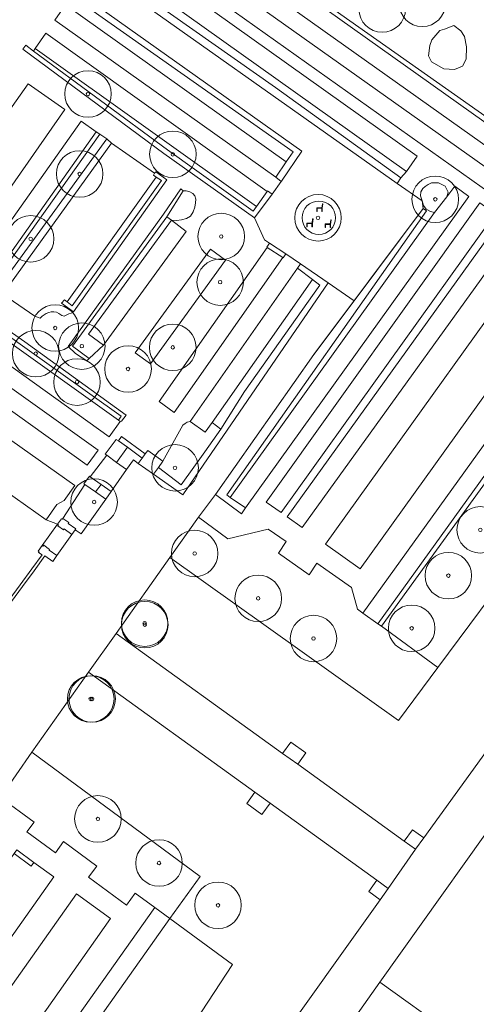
# Model space of a CAD drawing. Header units: metres. Extents: x 187482 to 189800, y 333582 to 335019.
# Tile 212 of 256: x 189684 to 189733, y 334015 to 334121. Entities that reach past the tile are written whole.
import ezdxf

# ---------------------------------------------------------------- set-up
doc = ezdxf.new("R2010")
doc.units = ezdxf.units.M
doc.layers.get('0').update_dxf_attribs({"color": 252, "lineweight": 18})
for name, color, linetype, lineweight in [('B-WE-GR-BEPLANTING_CULTUUR_BODEMBEDEKKER-GV', 252, 'Continuous', 18), ('B-WE-GR-BEPLANTING_CULTUUR_HEESTERS-GV', 252, 'Continuous', 18), ('B-WE-GR-BOOM-S', 252, 'Continuous', 18), ('B-WE-GR-HAAG-G', 252, 'GR-HAAG1-SO', 18), ('B-WE-IE-MEUBILAIR_WEGMEUBILAIR-S', 252, 'Continuous', 18), ('B-WE-IE-TERREINAFSCHEIDING_KUNSTMATIG_MUUR-G', 252, 'IE-TERREINAFSCHEIDING_KUNSTMATIG-SO', 18), ('B-WE-IE-TERREINAFSCHEIDING_KUNSTMATIG_MUUR-GV', 252, 'Continuous', 18), ('B-WE-OG-TERREIN_BEGROEID-GV', 252, 'Continuous', 18), ('B-WE-VH-GESLOTENVERHARDING_ASFALT-GV', 252, 'Continuous', 18), ('B-WE-VH-GESLOTENVERHARDING_BETON-GV', 252, 'Continuous', 18), ('B-WE-VH-HALFVERHARDING_GRAVEL-GV', 252, 'Continuous', 18), ('B-WE-VH-HALFVERHARDING_GRIND-GV', 252, 'Continuous', 18), ('B-WE-VH-ONVERHARD-GV', 252, 'Continuous', 18), ('B-WE-VH-ONVERHARD_ZAND-GV', 252, 'Continuous', 18), ('B-WE-VH-OPENVERHARDING_STRAATBAKSTEEN-GV', 252, 'Continuous', 18), ('B-WE-VH-OPENVERHARDING_TEGEL-GV', 252, 'Continuous', 18)]:
    doc.layers.add(name, color=color, linetype=linetype, lineweight=lineweight)
doc.linetypes.add('GR-HAAG1-SO', pattern='A,6,[176,NLCS.SHX,S=0.125,R=0,X=0,Y=0],-2', length=8)
doc.linetypes.add('IE-TERREINAFSCHEIDING_KUNSTMATIG-SO', pattern='A,4,[82,NLCS.SHX,S=0.75,R=90,X=0,Y=0],4,-2', length=10)

# ---------------------------------------------------------------- blocks, each defined once
blk = doc.blocks.new('SIE-WEG_ZITBANK-SO')
at = {"color": 0, "linetype": 'ByBlock', "lineweight": 18}
blk.add_lwpolyline([(-0.91, -1.63), (-0.91, -0.2), (1.09, -0.2), (1.09, -1.63), (1.29, -1.63), (1.29, -0.21), (1.54, 1.78), (1.33, 1.78), (1.11, 0), (-1.11, 0), (-1.11, -1.63)], close=True, dxfattribs=at)
blk = doc.blocks.new('SGR-BOOM_GBKN-SO')
at = {"color": 0, "linetype": 'ByBlock', "lineweight": 18}
for radius in [2, 0.15]:
    blk.add_circle((0, 0), radius, dxfattribs=at)

msp = doc.modelspace()

# ---------------------------------------------------------------- linework, layer by layer
at = {"layer": 'B-WE-GR-BEPLANTING_CULTUUR_BODEMBEDEKKER-GV', "flags": 128}
msp.add_lwpolyline([(189705.542, 334076.545), (189704.611, 334077.254), (189703.891, 334076.228), (189702.269, 334077.361), (189701.938, 334077.282), (189701.73, 334077.168), (189701.48, 334076.968), (189699.345, 334073.1), (189698.861, 334072.426), (189701.297, 334070.554), (189703.854, 334074.103)], close=True, dxfattribs=at)
at = {"layer": 'B-WE-GR-BEPLANTING_CULTUUR_HEESTERS-GV', "flags": 128}
for points in [[(189711.446, 334113.262), (189691.287, 334127.464), (189690.608, 334127.943), (189690.157, 334127.28), (189724.506, 334102.965), (189724.902, 334103.544)], [(189689.371, 334124.128), (189688.986, 334123.53), (189689.544, 334123.137), (189713.313, 334106.367), (189712.574, 334105.283), (189711.449, 334103.633), (189712.056, 334103.179), (189712.078, 334103.21), (189714.247, 334106.431)], [(189731.955, 334117.64), (189731.725, 334118.757), (189731.337, 334119.365), (189730.593, 334119.943), (189729.6, 334119.55), (189729.102, 334119.384), (189728.215, 334118.388), (189728.005, 334117.78), (189727.873, 334116.671), (189728.206, 334116.016), (189729.506, 334115.27), (189730.671, 334115.22), (189731.536, 334115.577), (189731.904, 334116.32)], [(189685.437, 334117.189), (189684.602, 334117.805), (189684.305, 334117.377), (189699.444, 334106.16), (189709.164, 334099.255), (189711.063, 334101.805), (189711.074, 334101.82), (189710.587, 334102.171), (189710.537, 334102.102), (189709.372, 334100.476), (189709.021, 334099.987), (189699.839, 334106.567)], [(189693.299, 334107.753), (189692.576, 334108.25), (189680.963, 334091.969), (189681.519, 334091.569)], [(189737.921, 334063.101), (189736.962, 334063.885), (189737.472, 334064.456), (189737.68, 334064.276), (189749.594, 334080.924), (189750.717, 334082.479), (189761.324, 334097.247), (189762.455, 334098.779), (189764.978, 334102.297), (189764.15, 334102.892), (189762.209, 334104.136), (189760.262, 334105.543), (189760.21, 334105.471), (189758.602, 334103.249), (189758.256, 334103.49), (189758.461, 334103.781), (189751.88, 334095.572), (189722.802, 334055.361), (189728.876, 334050.923)], [(189699.744, 334103.347), (189698.571, 334104.2), (189698.438, 334104.061), (189698.326, 334103.863), (189698.624, 334103.639), (189699.171, 334103.262), (189689.603, 334089.812), (189689.048, 334090.229), (189688.765, 334090.44), (189688.459, 334090.076), (189689.73, 334089.171)], [(189699.756, 334099.376), (189701.52, 334102.176), (189701.248, 334102.36), (189699.409, 334099.641), (189689.144, 334085.414), (189689.93, 334084.689), (189691.171, 334083.897), (189691.422, 334084.159), (189689.632, 334085.473)], [(189715.554, 334084.562), (189704.974, 334069.538), (189707.775, 334067.44), (189708.197, 334068.101), (189706.563, 334069.207), (189706.189, 334069.471), (189727.667, 334100.009), (189727.282, 334100.267), (189719.88, 334090.355)], [(189710.79, 334096.528), (189710.506, 334096.1), (189710.543, 334096.076), (189712.209, 334095.001), (189712.262, 334094.967), (189712.532, 334095.375)], [(189670.51, 334095.745), (189670.141, 334096.057), (189669.754, 334096.223), (189669.359, 334096.308), (189668.966, 334096.252), (189668.62, 334096.024), (189667.527, 334094.38), (189667.796, 334094.198), (189668.86, 334095.752), (189669.095, 334095.876), (189669.376, 334095.852), (189669.677, 334095.809), (189670.01, 334095.667), (189670.296, 334095.485), (189684.255, 334085.496), (189694.863, 334077.928), (189694.557, 334077.514), (189694.752, 334077.375), (189694.885, 334077.389), (189695.395, 334078.049), (189684.52, 334085.936)], [(189717.097, 334092.271), (189714.114, 334094.325), (189713.802, 334093.85), (189715.404, 334092.634), (189716.194, 334092.034), (189708.118, 334080.585), (189705.542, 334076.545), (189703.854, 334074.103), (189701.297, 334070.554), (189698.861, 334072.426), (189698.34, 334071.699), (189701.466, 334069.496)], [(189694.888, 334075.772), (189694.548, 334075.274), (189695.533, 334074.602), (189697.101, 334073.441), (189697.436, 334073.89)], [(189695.428, 334072.197), (189694.367, 334072.963), (189693.298, 334073.735), (189691.522, 334071.427), (189692.69, 334070.611), (189693.764, 334069.845)], [(189693.19, 334069.035), (189692.099, 334069.824), (189690.963, 334070.61), (189688.585, 334066.942), (189689.245, 334066.513), (189689.175, 334066.414), (189689.989, 334065.83), (189689.915, 334065.726), (189690.537, 334065.286)], [(189714.693, 334041.743), (189713.071, 334042.913), (189712.2, 334041.692), (189713.822, 334040.522)], [(189709.222, 334037.517), (189708.352, 334036.296), (189709.974, 334035.126), (189710.845, 334036.347)], [(189727.365, 334032.607), (189726.148, 334033.484), (189725.27, 334032.269), (189726.486, 334031.391)], [(189683.635, 334031.332), (189683.348, 334030.923), (189685.173, 334029.58), (189685.469, 334029.983)], [(189723.546, 334027.185), (189722.33, 334028.062), (189721.458, 334026.841), (189722.675, 334025.964)], [(189682.106, 333984.779), (189682.354, 333984.625), (189682.388, 333984.679), (189683.892, 333983.747), (189686.872, 333988.558), (189686.664, 333988.706), (189686.834, 333988.946), (189687.039, 333988.818), (189706.817, 334019.003), (189700.092, 334023.946), (189673.006, 333985.74), (189672.462, 333984.936), (189676.274, 333982.19), (189679.33, 333987.097), (189682.374, 333985.209)]]:
    msp.add_lwpolyline(points, close=True, dxfattribs=at)
at = {"layer": 'B-WE-GR-HAAG-G', "ltscale": 0.2, "flags": 128}
for points in [[(189691.287, 334127.464), (189711.446, 334113.262)], [(189713.313, 334106.367), (189689.544, 334123.137)], [(189684.602, 334117.805), (189684.305, 334117.377)], [(189684.602, 334117.805), (189685.437, 334117.189)], [(189684.305, 334117.377), (189699.444, 334106.16)], [(189685.437, 334117.189), (189699.839, 334106.567)], [(189711.446, 334113.262), (189724.902, 334103.544)], [(189680.963, 334091.969), (189692.576, 334108.25)], [(189681.519, 334091.569), (189693.299, 334107.753)], [(189699.444, 334106.16), (189709.164, 334099.255)], [(189699.839, 334106.567), (189709.021, 334099.987)], [(189712.574, 334105.283), (189713.313, 334106.367)], [(189711.449, 334103.633), (189712.574, 334105.283)], [(189698.438, 334104.061), (189698.326, 334103.863)], [(189698.326, 334103.863), (189698.624, 334103.639)], [(189698.438, 334104.061), (189698.571, 334104.2)], [(189698.571, 334104.2), (189699.744, 334103.347)], [(189699.171, 334103.262), (189689.603, 334089.812)], [(189699.744, 334103.347), (189689.73, 334089.171)], [(189698.624, 334103.639), (189699.171, 334103.262)], [(189712.056, 334103.179), (189711.449, 334103.633)], [(189699.409, 334099.641), (189701.248, 334102.36)], [(189701.52, 334102.176), (189699.756, 334099.376)], [(189701.248, 334102.36), (189701.52, 334102.176)], [(189709.372, 334100.476), (189710.537, 334102.102)], [(189710.537, 334102.102), (189710.587, 334102.171)], [(189710.587, 334102.171), (189711.074, 334101.82)], [(189689.144, 334085.414), (189699.409, 334099.641)], [(189727.667, 334100.009), (189706.189, 334069.471)], [(189709.021, 334099.987), (189709.372, 334100.476)], [(189727.282, 334100.267), (189715.554, 334084.562)], [(189727.282, 334100.267), (189727.667, 334100.009)], [(189699.756, 334099.376), (189689.632, 334085.473)], [(189710.506, 334096.1), (189710.79, 334096.528)], [(189684.255, 334085.496), (189670.296, 334095.485)], [(189684.52, 334085.936), (189670.51, 334095.745)], [(189710.543, 334096.076), (189710.506, 334096.1)], [(189712.209, 334095.001), (189710.543, 334096.076)], [(189712.532, 334095.375), (189712.262, 334094.967)], [(189712.262, 334094.967), (189712.209, 334095.001)], [(189713.802, 334093.85), (189715.404, 334092.634)], [(189715.404, 334092.634), (189716.194, 334092.034)], [(189716.194, 334092.034), (189708.118, 334080.585)], [(189688.765, 334090.44), (189688.459, 334090.076)], [(189688.459, 334090.076), (189689.73, 334089.171)], [(189689.048, 334090.229), (189688.765, 334090.44)], [(189689.603, 334089.812), (189689.048, 334090.229)], [(189695.395, 334078.049), (189684.52, 334085.936)], [(189694.863, 334077.928), (189684.255, 334085.496)], [(189689.93, 334084.689), (189689.144, 334085.414)], [(189689.632, 334085.473), (189691.422, 334084.159)], [(189691.171, 334083.897), (189689.93, 334084.689)], [(189691.422, 334084.159), (189691.171, 334083.897)], [(189708.118, 334080.585), (189705.542, 334076.545)], [(189694.557, 334077.514), (189694.863, 334077.928)], [(189694.752, 334077.375), (189694.885, 334077.389)], [(189694.885, 334077.389), (189695.395, 334078.049)], [(189705.542, 334076.545), (189703.854, 334074.103)], [(189694.888, 334075.772), (189694.548, 334075.274)], [(189697.436, 334073.89), (189694.888, 334075.772)], [(189691.522, 334071.427), (189693.298, 334073.735)], [(189693.298, 334073.735), (189693.3, 334073.736)], [(189703.854, 334074.103), (189701.297, 334070.554)], [(189701.297, 334070.554), (189698.861, 334072.426)], [(189690.963, 334070.61), (189688.585, 334066.942)], [(189707.775, 334067.44), (189704.974, 334069.538)], [(189706.189, 334069.471), (189706.563, 334069.207)], [(189708.197, 334068.101), (189707.775, 334067.44)], [(189712.2, 334041.692), (189713.071, 334042.913)], [(189713.071, 334042.913), (189714.693, 334041.743)], [(189714.693, 334041.743), (189713.822, 334040.522)], [(189709.222, 334037.517), (189708.352, 334036.296)], [(189708.352, 334036.296), (189709.974, 334035.126)], [(189709.974, 334035.126), (189710.845, 334036.347)], [(189725.27, 334032.269), (189726.148, 334033.484)], [(189726.148, 334033.484), (189727.365, 334032.607)], [(189683.348, 334030.923), (189685.173, 334029.58)], [(189685.173, 334029.58), (189685.469, 334029.983)], [(189722.33, 334028.062), (189721.458, 334026.841)], [(189721.458, 334026.841), (189722.675, 334025.964)]]:
    msp.add_lwpolyline(points, dxfattribs=at)
at = {"layer": 'B-WE-IE-TERREINAFSCHEIDING_KUNSTMATIG_MUUR-G', "ltscale": 0.2, "flags": 128}
for points in [[(189688.431, 334066.924), (189688.005, 334066.326)], [(189688.526, 334066.858), (189688.431, 334066.924)], [(189688.585, 334066.942), (189688.526, 334066.858)], [(189689.245, 334066.513), (189688.585, 334066.942)], [(189688.002, 334066.328), (189688.005, 334066.326)], [(189688.005, 334066.326), (189688.107, 334066.246)], [(189688.107, 334066.246), (189688.036, 334066.146)], [(189688.036, 334066.146), (189688.657, 334065.71)], [(189688.657, 334065.71), (189688.739, 334065.816)], [(189688.739, 334065.816), (189689.551, 334065.214)], [(189689.175, 334066.414), (189689.245, 334066.513)], [(189689.989, 334065.83), (189689.175, 334066.414)], [(189689.551, 334065.214), (189689.915, 334065.726)], [(189689.915, 334065.726), (189689.989, 334065.83)], [(189686.374, 334064.043), (189685.937, 334063.43)], [(189686.464, 334063.98), (189686.374, 334064.043)], [(189686.528, 334064.061), (189686.464, 334063.98)], [(189687.161, 334063.621), (189686.528, 334064.061)], [(189687.106, 334063.541), (189687.161, 334063.621)], [(189687.958, 334062.967), (189687.106, 334063.541)], [(189686.35, 334063.022), (189685.271, 334061.545)], [(189685.489, 334061.336), (189686.66, 334062.928)], [(189685.937, 334063.43), (189686.032, 334063.372)], [(189686.032, 334063.372), (189685.968, 334063.29)], [(189685.968, 334063.29), (189686.35, 334063.022)], [(189686.66, 334062.928), (189687.494, 334062.333)], [(189687.494, 334062.333), (189687.958, 334062.967)], [(189685.271, 334061.545), (189684.005, 334059.812)], [(189684.242, 334059.634), (189685.489, 334061.336)], [(189684.005, 334059.812), (189682.832, 334058.194)], [(189683.074, 334058.01), (189684.242, 334059.634)]]:
    msp.add_lwpolyline(points, dxfattribs=at)
at = {"layer": 'B-WE-IE-TERREINAFSCHEIDING_KUNSTMATIG_MUUR-GV', "flags": 128}
msp.add_lwpolyline([(189689.175, 334066.414), (189689.245, 334066.513), (189688.585, 334066.942), (189688.526, 334066.858), (189688.431, 334066.924), (189688.005, 334066.326), (189688.107, 334066.246), (189688.036, 334066.146), (189688.657, 334065.71), (189688.739, 334065.816), (189689.551, 334065.214), (189689.915, 334065.726), (189689.989, 334065.83)], close=True, dxfattribs=at)
msp.add_lwpolyline([(189683.074, 334058.01), (189684.242, 334059.634), (189685.489, 334061.336), (189686.66, 334062.928), (189687.494, 334062.333), (189687.958, 334062.967), (189687.106, 334063.541), (189687.161, 334063.621), (189686.528, 334064.061), (189686.464, 334063.98), (189686.374, 334064.043), (189685.937, 334063.43), (189686.032, 334063.372), (189685.968, 334063.29), (189686.35, 334063.022), (189685.271, 334061.545), (189684.005, 334059.812), (189682.832, 334058.194)], dxfattribs=at)
at = {"layer": 'B-WE-OG-TERREIN_BEGROEID-GV', "flags": 128}
for points in [[(189735.148, 334109.364), (189740.536, 334116.791), (189729.068, 334125.064), (189728.771, 334124.668), (189728.307, 334125.011), (189728.377, 334125.11), (189727.143, 334126.017), (189727.344, 334126.297), (189707.585, 334140.503), (189702.125, 334132.668)], [(189731.337, 334119.365), (189731.725, 334118.757), (189731.955, 334117.64), (189731.904, 334116.32), (189731.536, 334115.577), (189730.671, 334115.22), (189729.506, 334115.27), (189728.206, 334116.016), (189727.873, 334116.671), (189728.005, 334117.78), (189728.215, 334118.388), (189729.102, 334119.384), (189729.6, 334119.55), (189730.593, 334119.943)], [(189698.624, 334103.639), (189698.326, 334103.863), (189698.438, 334104.061), (189693.81, 334107.303), (189682.132, 334091.064), (189685.569, 334088.702), (189686.145, 334088.474), (189686.363, 334088.685), (189686.586, 334088.844), (189686.802, 334088.991), (189687.083, 334089.074), (189687.336, 334089.163), (189687.621, 334089.172), (189687.913, 334089.116), (189688.16, 334088.977), (189688.468, 334088.761), (189688.721, 334088.702), (189688.953, 334088.812), (189689.231, 334088.933), (189689.498, 334089.004), (189689.73, 334089.171), (189688.459, 334090.076), (189688.765, 334090.44), (189689.048, 334090.229)], [(189722.42, 334055.634), (189720.83, 334056.768), (189720.232, 334057.194), (189719.578, 334059.514), (189715.884, 334062.144), (189715.049, 334060.899), (189711.758, 334063.226), (189712.593, 334064.471), (189710.627, 334065.811), (189706.297, 334064.771), (189703.157, 334067.105), (189700.068, 334062.754), (189724.661, 334045.249), (189728.876, 334050.923), (189722.802, 334055.361)], [(189727.365, 334032.607), (189745.423, 334057.594), (189737.921, 334063.101), (189728.876, 334050.923), (189724.661, 334045.249), (189700.068, 334062.754), (189694.331, 334054.574), (189712.2, 334041.692), (189713.071, 334042.913), (189714.693, 334041.743), (189713.822, 334040.522), (189725.27, 334032.269), (189726.148, 334033.484)], [(189722.33, 334028.062), (189710.845, 334036.347), (189709.974, 334035.126), (189708.352, 334036.296), (189709.222, 334037.517), (189691.337, 334050.418), (189685.269, 334041.821), (189703.338, 334028.457), (189700.092, 334023.946), (189706.817, 334019.003), (189687.039, 333988.818), (189692.071, 333985.675), (189693.766, 333984.702), (189698.894, 333992.64), (189698.897, 333992.645), (189722.675, 334025.964), (189721.458, 334026.841)], [(189685.269, 334041.821), (189681.882, 334036.966), (189685.499, 334034.305), (189684.729, 334033.258), (189687.785, 334031.011), (189688.674, 334032.219), (189692.246, 334029.592), (189691.357, 334028.384), (189695.415, 334025.399), (189696.363, 334026.688), (189698.469, 334025.139), (189700.092, 334023.946), (189703.338, 334028.457)], [(189754.598, 334027.467), (189738.367, 334039.166), (189722.632, 334017.095), (189737.599, 334006.358), (189738.473, 334007.577), (189739.662, 334006.724)]]:
    msp.add_lwpolyline(points, close=True, dxfattribs=at)
at = {"layer": 'B-WE-VH-GESLOTENVERHARDING_ASFALT-GV', "flags": 128}
for points in [[(189689.371, 334124.128), (189714.247, 334106.431), (189712.078, 334103.21), (189712.056, 334103.179), (189711.074, 334101.82), (189711.063, 334101.805), (189709.164, 334099.255), (189710.248, 334096.887), (189710.79, 334096.528), (189712.532, 334095.375), (189714.114, 334094.325), (189717.097, 334092.271), (189719.88, 334090.355), (189727.282, 334100.267), (189727.18, 334101.072), (189724.506, 334102.965), (189690.157, 334127.28)], [(189797.995, 334124.565), (189795.019, 334126.755), (189792.928, 334123.846), (189791.664, 334122.087), (189747.127, 334059.954), (189745.816, 334058.127), (189745.423, 334057.594), (189727.365, 334032.607), (189726.486, 334031.391), (189723.546, 334027.185), (189722.675, 334025.964), (189698.897, 333992.645), (189702.959, 333989.729), (189714.213, 334005.392), (189715.917, 334007.839), (189720.059, 334013.452), (189722.632, 334017.095), (189738.367, 334039.166)], [(189681.882, 334036.966), (189685.269, 334041.821), (189691.337, 334050.418), (189694.331, 334054.574), (189700.068, 334062.754), (189703.157, 334067.105), (189704.969, 334069.531), (189704.974, 334069.538), (189715.554, 334084.562), (189719.88, 334090.355), (189717.097, 334092.271), (189701.466, 334069.496), (189698.34, 334071.699), (189696.676, 334072.872), (189696.162, 334073.234), (189695.428, 334072.197), (189693.764, 334069.845), (189693.19, 334069.035), (189690.537, 334065.286), (189689.915, 334065.726), (189689.551, 334065.214), (189687.958, 334062.967), (189687.494, 334062.333), (189686.66, 334062.928), (189685.489, 334061.336), (189684.242, 334059.634), (189683.074, 334058.01)]]:
    msp.add_lwpolyline(points, dxfattribs=at)
at = {"layer": 'B-WE-VH-GESLOTENVERHARDING_ASFALT-GV'}
for points in [[(189716.086, 334097.467, -1), (189716.086, 334101.067)], [(189716.086, 334101.067, -1), (189716.086, 334097.467)]]:
    msp.add_lwpolyline(points, format="xyb", dxfattribs=at)
at = {"layer": 'B-WE-VH-GESLOTENVERHARDING_ASFALT-GV', "flags": 128}
for points in [[(189713.822, 334040.522), (189712.2, 334041.692), (189694.331, 334054.574), (189691.337, 334050.418), (189709.222, 334037.517), (189710.845, 334036.347), (189722.33, 334028.062), (189723.546, 334027.185), (189726.486, 334031.391), (189725.27, 334032.269)], [(189722.632, 334017.095), (189720.059, 334013.452), (189736.296, 334001.89), (189738.785, 334005.507), (189737.599, 334006.358)]]:
    msp.add_lwpolyline(points, close=True, dxfattribs=at)
at = {"layer": 'B-WE-VH-GESLOTENVERHARDING_BETON-GV', "flags": 128}
for points in [[(189695.533, 334074.602), (189694.548, 334075.274), (189694.308, 334075.438), (189693.118, 334073.865), (189693.298, 334073.735), (189694.367, 334072.963)], [(189697.713, 334074.262), (189697.436, 334073.89), (189697.101, 334073.441), (189696.676, 334072.872), (189698.34, 334071.699), (189698.861, 334072.426), (189699.345, 334073.1)], [(189691.522, 334071.427), (189691.444, 334071.482), (189690.857, 334070.684), (189690.963, 334070.61), (189692.099, 334069.824), (189692.69, 334070.611)]]:
    msp.add_lwpolyline(points, close=True, dxfattribs=at)
at = {"layer": 'B-WE-VH-HALFVERHARDING_GRAVEL-GV', "flags": 128}
msp.add_lwpolyline([(189702.125, 334132.668), (189697.326, 334135.907), (189697.169, 334135.685), (189738.128, 334106.532), (189738.442, 334106.308), (189739.163, 334107.34), (189735.148, 334109.364)], close=True, dxfattribs=at)
at = {"layer": 'B-WE-VH-HALFVERHARDING_GRIND-GV', "flags": 128}
for points in [[(189736.998, 334104.897), (189696.05, 334134.021)], [(189692.972, 334129.877), (189726.656, 334105.874), (189725.509, 334104.252), (189724.902, 334103.544), (189724.506, 334102.965), (189727.18, 334101.072), (189727.019, 334101.639), (189727.061, 334102.053), (189727.261, 334102.404), (189727.501, 334102.634), (189727.814, 334102.86), (189728.197, 334103.035), (189728.928, 334103.011), (189729.642, 334102.677), (189729.984, 334102.023), (189729.822, 334101.532), (189730.68, 334102.659), (189732.184, 334101.561), (189708.197, 334068.101), (189707.775, 334067.44), (189704.974, 334069.538), (189704.969, 334069.531), (189703.157, 334067.105), (189706.297, 334064.771), (189710.627, 334065.811), (189712.593, 334064.471), (189711.758, 334063.226), (189715.049, 334060.899), (189715.884, 334062.144), (189719.578, 334059.514), (189720.232, 334057.194), (189720.83, 334056.768), (189749.478, 334096.659)], [(189663.874, 334088.913), (189689.886, 334070.489), (189688.738, 334068.883), (189687.935, 334068.433), (189686.812, 334066.808), (189688.002, 334066.328), (189688.005, 334066.326), (189688.431, 334066.924), (189688.526, 334066.858), (189688.585, 334066.942), (189690.963, 334070.61), (189690.857, 334070.684), (189691.444, 334071.482), (189691.522, 334071.427), (189693.298, 334073.735), (189693.118, 334073.865), (189694.308, 334075.438), (189694.548, 334075.274), (189694.888, 334075.772), (189697.436, 334073.89), (189697.713, 334074.262), (189699.345, 334073.1), (189701.48, 334076.968), (189701.73, 334077.168), (189701.938, 334077.282), (189702.269, 334077.361), (189713.802, 334093.85), (189714.114, 334094.325), (189712.532, 334095.375), (189712.262, 334094.967), (189712.209, 334095.001), (189700.556, 334078.35), (189698.945, 334079.502), (189710.543, 334096.076), (189710.506, 334096.1), (189710.79, 334096.528), (189710.248, 334096.887), (189709.164, 334099.255), (189699.444, 334106.16), (189684.305, 334117.377), (189684.602, 334117.805), (189685.437, 334117.189), (189685.63, 334117.452), (189686.755, 334119.095), (189710.537, 334102.102), (189710.587, 334102.171), (189711.074, 334101.82), (189712.056, 334103.179), (189711.449, 334103.633), (189687.733, 334120.522), (189688.859, 334122.166)], [(189678.907, 334093.219), (189690.542, 334109.655), (189692.182, 334108.517), (189692.576, 334108.25), (189693.299, 334107.753), (189693.81, 334107.303), (189698.438, 334104.061), (189698.571, 334104.2), (189699.744, 334103.347), (189689.73, 334089.171), (189689.498, 334089.004), (189689.231, 334088.933), (189688.953, 334088.812), (189688.721, 334088.702), (189688.468, 334088.761), (189688.16, 334088.977), (189687.913, 334089.116), (189687.621, 334089.172), (189687.336, 334089.163), (189687.083, 334089.074), (189686.802, 334088.991), (189686.586, 334088.844), (189686.363, 334088.685), (189686.145, 334088.474), (189685.569, 334088.702), (189682.132, 334091.064)], [(189682.832, 334058.194), (189684.005, 334059.812), (189685.271, 334061.545), (189686.35, 334063.022), (189685.968, 334063.29), (189686.032, 334063.372), (189685.937, 334063.43), (189686.374, 334064.043), (189688.002, 334066.328), (189686.812, 334066.808), (189661.231, 334084.933)], [(189671.375, 333986.918), (189698.469, 334025.139), (189696.363, 334026.688), (189695.415, 334025.399), (189691.357, 334028.384), (189692.246, 334029.592), (189688.674, 334032.219), (189687.785, 334031.011), (189684.729, 334033.258), (189685.499, 334034.305), (189681.882, 334036.966), (189679.883, 334034.105), (189680.431, 334033.704), (189682.396, 334032.265), (189661.416, 334002.375)]]:
    msp.add_lwpolyline(points, dxfattribs=at)
for points in [[(189735.911, 334103.33), (189734.745, 334101.733), (189693.674, 334130.918), (189694.807, 334132.545)], [(189677.278, 334094.371), (189675.612, 334095.528), (189674.916, 334096.223), (189673.231, 334097.352), (189674.385, 334099.016), (189678.211, 334104.272), (189684.879, 334113.653), (189688.815, 334110.917)], [(189712.667, 334067.125), (189739.188, 334103.983), (189740.815, 334102.825), (189714.279, 334065.989)], [(189700.248, 334099.022), (189701.831, 334097.804), (189692.96, 334085.569), (189691.422, 334084.159), (189691.171, 334083.897), (189689.93, 334084.689), (189689.144, 334085.414), (189699.409, 334099.641), (189701.248, 334102.36), (189701.52, 334102.176), (189701.84, 334102.174), (189702.241, 334102.065), (189702.544, 334101.887), (189702.778, 334101.627), (189702.866, 334101.259), (189702.835, 334100.872), (189702.769, 334100.421), (189702.597, 334099.917), (189702.299, 334099.445), (189701.86, 334099.194), (189701.323, 334099.04), (189700.783, 334098.967)], [(189710.438, 334068.71), (189733.37, 334100.869), (189735.02, 334099.674), (189712.036, 334067.574)], [(189720.536, 334061.527), (189716.797, 334064.185), (189743.247, 334101.094), (189746.999, 334098.423)], [(189668.057, 334094.02), (189667.796, 334094.198), (189667.527, 334094.38), (189668.62, 334096.024), (189668.966, 334096.252), (189669.359, 334096.308), (189669.754, 334096.223), (189670.141, 334096.057), (189670.51, 334095.745), (189684.52, 334085.936), (189695.395, 334078.049), (189694.885, 334077.389), (189694.752, 334077.375), (189693.562, 334075.737)], [(189696.373, 334084.74), (189704.45, 334095.875), (189706.068, 334094.723), (189698.009, 334083.577)], [(189692.382, 334074.3), (189691.21, 334072.665), (189665.922, 334090.796), (189667.041, 334092.399)], [(189683.348, 334030.923), (189683.635, 334031.332), (189685.469, 334029.983), (189687.603, 334028.414), (189662.062, 333992.244), (189660.449, 333993.385), (189663.55, 333997.702), (189661.257, 333999.351)], [(189664.501, 333990.404), (189690.066, 334026.603), (189693.691, 334023.936), (189668.226, 333987.723)]]:
    msp.add_lwpolyline(points, close=True, dxfattribs=at)
at = {"layer": 'B-WE-VH-HALFVERHARDING_GRIND-GV'}
for points in [[(189716.086, 334101.067, 1), (189716.086, 334097.467)], [(189716.086, 334097.467, 1), (189716.086, 334101.067)]]:
    msp.add_lwpolyline(points, format="xyb", dxfattribs=at)
at = {"layer": 'B-WE-VH-ONVERHARD-GV', "flags": 128}
for points in [[(189697.169, 334135.685), (189696.963, 334135.379), (189696.05, 334134.021), (189736.998, 334104.897), (189738.128, 334106.532)], [(189694.807, 334132.545), (189693.674, 334130.918), (189734.745, 334101.733), (189735.911, 334103.33)], [(189692.972, 334129.877), (189691.834, 334128.24), (189725.509, 334104.252), (189726.656, 334105.874)], [(189688.859, 334122.166), (189687.733, 334120.522), (189711.449, 334103.633), (189712.574, 334105.283)], [(189686.755, 334119.095), (189685.63, 334117.452), (189709.372, 334100.476), (189710.537, 334102.102)], [(189688.815, 334110.917), (189684.879, 334113.653), (189678.211, 334104.272), (189674.385, 334099.016), (189673.231, 334097.352), (189674.916, 334096.223), (189675.612, 334095.528), (189677.278, 334094.371)], [(189692.182, 334108.517), (189690.542, 334109.655), (189678.907, 334093.219), (189680.517, 334092.051)], [(189740.815, 334102.825), (189739.188, 334103.983), (189712.667, 334067.125), (189714.279, 334065.989)], [(189699.171, 334103.262), (189698.624, 334103.639), (189689.048, 334090.229), (189689.603, 334089.812)], [(189732.184, 334101.561), (189730.68, 334102.659), (189729.822, 334101.532), (189728.528, 334099.832), (189706.563, 334069.207), (189708.197, 334068.101)], [(189735.02, 334099.674), (189733.37, 334100.869), (189710.438, 334068.71), (189712.036, 334067.574)], [(189746.999, 334098.423), (189743.247, 334101.094), (189716.797, 334064.185), (189720.536, 334061.527)], [(189701.831, 334097.804), (189700.248, 334099.022), (189691.356, 334086.768), (189692.96, 334085.569)], [(189751.09, 334095.511), (189749.478, 334096.659), (189720.83, 334056.768), (189722.42, 334055.634)], [(189669.175, 334095.653), (189668.057, 334094.02), (189693.562, 334075.737), (189694.752, 334077.375), (189694.557, 334077.514)], [(189706.068, 334094.723), (189704.45, 334095.875), (189696.373, 334084.74), (189698.009, 334083.577)], [(189712.209, 334095.001), (189710.543, 334096.076), (189698.945, 334079.502), (189700.556, 334078.35)], [(189715.404, 334092.634), (189713.802, 334093.85), (189702.269, 334077.361), (189703.891, 334076.228), (189704.611, 334077.254)], [(189667.041, 334092.399), (189665.922, 334090.796), (189691.21, 334072.665), (189692.382, 334074.3)], [(189663.874, 334088.913), (189661.353, 334085.106), (189661.231, 334084.933), (189686.812, 334066.808), (189687.935, 334068.433), (189688.738, 334068.883), (189689.886, 334070.489)], [(189687.603, 334028.414), (189685.469, 334029.983), (189685.173, 334029.58), (189683.348, 334030.923), (189661.257, 333999.351), (189663.55, 333997.702), (189660.449, 333993.385), (189662.062, 333992.244)], [(189693.691, 334023.936), (189690.066, 334026.603), (189664.501, 333990.404), (189668.226, 333987.723)], [(189700.092, 334023.946), (189698.469, 334025.139), (189671.375, 333986.918), (189673.006, 333985.74)]]:
    msp.add_lwpolyline(points, close=True, dxfattribs=at)
at = {"layer": 'B-WE-VH-ONVERHARD_ZAND-GV', "flags": 128}
for points in [[(189691.834, 334128.24), (189691.287, 334127.464), (189711.446, 334113.262), (189724.902, 334103.544), (189725.509, 334104.252)], [(189689.544, 334123.137), (189688.859, 334122.166), (189712.574, 334105.283), (189713.313, 334106.367)], [(189685.63, 334117.452), (189685.437, 334117.189), (189699.839, 334106.567), (189709.021, 334099.987), (189709.372, 334100.476)], [(189692.576, 334108.25), (189692.182, 334108.517), (189680.517, 334092.051), (189680.963, 334091.969)], [(189693.81, 334107.303), (189693.299, 334107.753), (189681.519, 334091.569), (189682.132, 334091.064)], [(189727.18, 334101.072), (189727.342, 334100.592), (189727.621, 334100.18), (189728.071, 334099.951), (189728.528, 334099.832), (189729.822, 334101.532), (189729.984, 334102.023), (189729.642, 334102.677), (189728.928, 334103.011), (189728.197, 334103.035), (189727.814, 334102.86), (189727.501, 334102.634), (189727.261, 334102.404), (189727.061, 334102.053), (189727.019, 334101.639)], [(189700.248, 334099.022), (189700.783, 334098.967), (189701.323, 334099.04), (189701.86, 334099.194), (189702.299, 334099.445), (189702.597, 334099.917), (189702.769, 334100.421), (189702.835, 334100.872), (189702.866, 334101.259), (189702.778, 334101.627), (189702.544, 334101.887), (189702.241, 334102.065), (189701.84, 334102.174), (189701.52, 334102.176), (189699.756, 334099.376)], [(189706.563, 334069.207), (189728.528, 334099.832), (189728.071, 334099.951), (189727.621, 334100.18), (189727.342, 334100.592), (189727.18, 334101.072), (189727.282, 334100.267), (189727.667, 334100.009), (189706.189, 334069.471)], [(189700.248, 334099.022), (189699.756, 334099.376), (189689.632, 334085.473), (189691.422, 334084.159), (189692.96, 334085.569), (189691.356, 334086.768)], [(189751.88, 334095.572), (189749.806, 334097.068), (189749.478, 334096.659), (189751.09, 334095.511), (189722.42, 334055.634), (189722.802, 334055.361)], [(189670.296, 334095.485), (189670.01, 334095.667), (189669.677, 334095.809), (189669.376, 334095.852), (189669.095, 334095.876), (189668.86, 334095.752), (189667.796, 334094.198), (189668.057, 334094.02), (189669.175, 334095.653), (189694.557, 334077.514), (189694.863, 334077.928), (189684.255, 334085.496)], [(189716.194, 334092.034), (189715.404, 334092.634), (189704.611, 334077.254), (189705.542, 334076.545), (189708.118, 334080.585)]]:
    msp.add_lwpolyline(points, close=True, dxfattribs=at)
at = {"layer": 'B-WE-VH-OPENVERHARDING_STRAATBAKSTEEN-GV', "flags": 128}
msp.add_lwpolyline([(189689.551, 334065.214), (189688.739, 334065.816), (189688.657, 334065.71), (189688.036, 334066.146), (189688.107, 334066.246), (189688.005, 334066.326), (189688.002, 334066.328), (189686.374, 334064.043), (189686.464, 334063.98), (189686.528, 334064.061), (189687.161, 334063.621), (189687.106, 334063.541), (189687.958, 334062.967)], close=True, dxfattribs=at)
at = {"layer": 'B-WE-VH-OPENVERHARDING_TEGEL-GV', "flags": 128}
for points in [[(189695.533, 334074.602), (189694.367, 334072.963), (189695.428, 334072.197), (189696.162, 334073.234), (189696.676, 334072.872), (189697.101, 334073.441)], [(189692.69, 334070.611), (189692.099, 334069.824), (189693.19, 334069.035), (189693.764, 334069.845)]]:
    msp.add_lwpolyline(points, close=True, dxfattribs=at)

# ---------------------------------------------------------------- block references
at = {"layer": 'B-WE-GR-BOOM-S', "xscale": 1.25, "yscale": 1.25, "zscale": 1.25}
for p in [(189722.895, 334121.706), (189727.202, 334122.324), (189691.289, 334112.575), (189700.406, 334106.093), (189690.393, 334103.975), (189728.594, 334101.254), (189716, 334099.266), (189705.602, 334097.252), (189685.131, 334097.002), (189705.485, 334092.347), (189687.769, 334087.422), (189690.623, 334085.468), (189685.676, 334084.664), (189700.394, 334085.338), (189695.593, 334083.017), (189690.109, 334081.606), (189700.642, 334072.392), (189691.945, 334068.71), (189733.427, 334065.73), (189702.749, 334063.187), (189730.001, 334060.805), (189709.576, 334058.359), (189697.377, 334055.697), (189697.386, 334055.526), (189726.061, 334055.14), (189715.514, 334054.046), (189691.582, 334047.547), (189691.734, 334047.549), (189692.353, 334034.655), (189698.92, 334029.913), (189705.256, 334025.374)]:
    msp.add_blockref('SGR-BOOM_GBKN-SO', p, dxfattribs=at)
at = {"layer": 'B-WE-IE-MEUBILAIR_WEGMEUBILAIR-S', "xscale": 0.25, "yscale": 0.25, "zscale": 0.25}
for p in [(189716.134, 334100.338), (189715.077, 334098.704), (189717.03, 334098.611)]:
    msp.add_blockref('SIE-WEG_ZITBANK-SO', p, dxfattribs=at)

doc.saveas('drawing.dxf')
